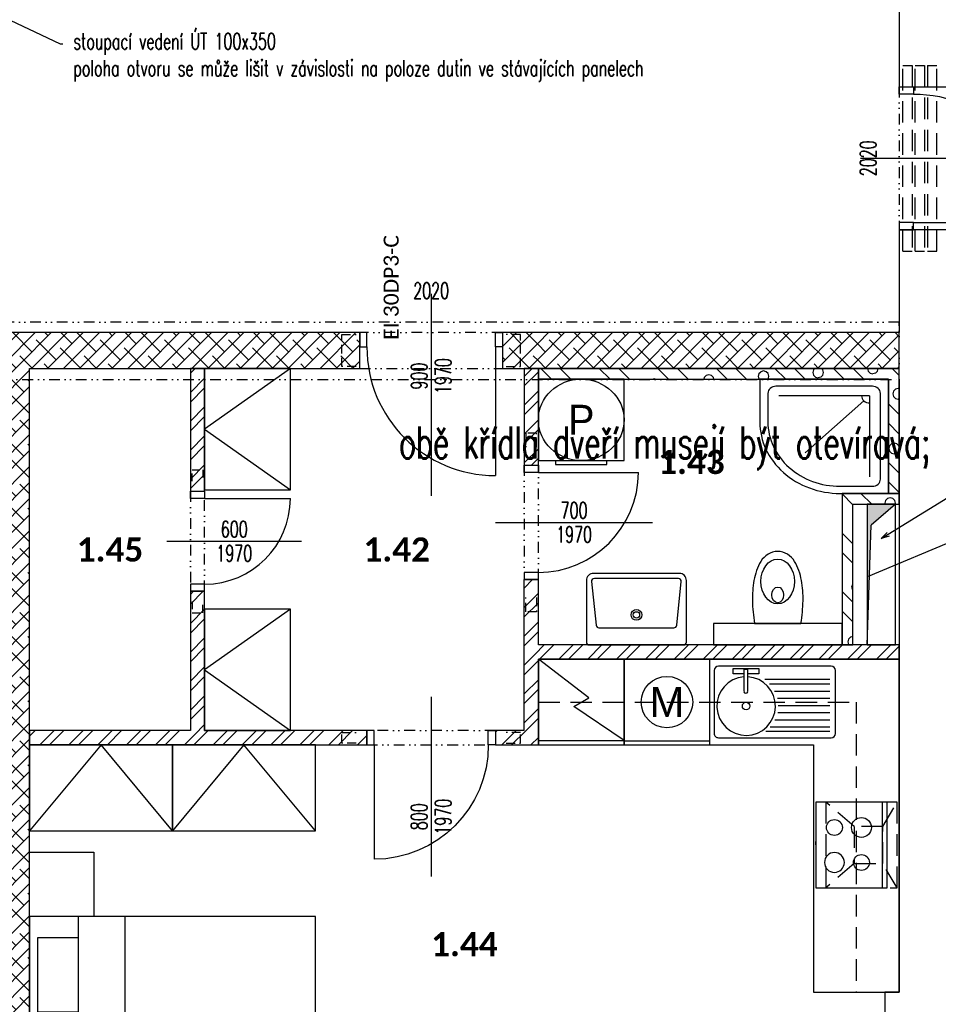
# Model space of a CAD drawing. Header units: millimetres. Extents: x -239306 to 235396, y -2942 to 28189.
# Tile 23 of 37: x 36116 to 42544, y 7165 to 14055. Entities that reach past the tile are written whole.
import ezdxf
from ezdxf import colors
from ezdxf.entities.mleader import LeaderData, LeaderLine
from ezdxf.enums import TextEntityAlignment as Align
from ezdxf.math import Vec2, Vec3

# ---------------------------------------------------------------- set-up
doc = ezdxf.new("R2010")
doc.units = ezdxf.units.MM
doc.header["$LTSCALE"] = 300
doc.linetypes.add('DASHED', pattern=[0.75, 0.5, -0.25])
doc.linetypes.add('DIVIDE2', pattern=[0.625, 0.25, -0.125, 0, -0.125, 0, -0.125])
for name, color, linetype in [('A-Appliance-G', 150, 'Continuous'), ('A-Cabinet-G', 10, 'Continuous'), ('A-Chase-G', 32, 'Continuous'), ('A-Dimline-D', 221, 'Continuous'), ('A-Dimline-D @ 50', 221, 'Continuous'), ('A-Door-G', 150, 'Continuous'), ('A-Furniture-G', 10, 'Continuous'), ('A-Room-T @ 50', 131, 'Continuous'), ('A-SanitaryFixture-G', 140, 'Continuous'), ('A-Wall-Abov', 32, 'DIVIDE2'), ('A-Wall-Blow', 30, 'Continuous'), ('A-Wall-Comp', 22, 'Continuous'), ('A-Wall-G', 50, 'Continuous'), ('A-Wall-Patt', 12, 'Continuous'), ('S-Beam-G', 80, 'Continuous')]:
    doc.layers.add(name, color=color, linetype=linetype)
doc.layers.add('G-Anno-Nplt @ 50', color=13, linetype='Continuous', plot=False)
doc.layers.add('ocel nová', color=7, linetype='Continuous', true_color=0x007af5)
doc.layers.add('Požár popisy', color=7, linetype='Continuous', true_color=0xea2106)
doc.styles.add('Arial', font='arial.ttf')
doc.styles.add('Calibri', font='calibri.ttf')
doc.styles.add('Dim', font='simplex.shx', dxfattribs={"width": 0.65})
doc.styles.add('RoomTag', font='calibrib.ttf')
doc.styles.get("Standard").update_dxf_attribs({"font": 'simplex.shx', "width": 0.65})
doc.dimstyles.new('Anno', dxfattribs={"dimscale": 50, "dimtxt": 2.25, "dimasz": 1.125, "dimexe": 1.125, "dimexo": 1.125, "dimgap": 0.5, "dimtad": 1, "dimdec": 1, "dimrnd": 0.5, "dimzin": 12, "dimdsep": 46, "dimtxsty": 'Dim', "dimblk": 'DOT', "dimcen": 2.25, "dimdle": 1.125, "dimazin": 0, "dimtfac": 1, "dimtdec": 1, "dimtix": 1, "dimtmove": 2, "dimatfit": 2, "dimldrblk": 'DOTSMALL', "dimfxl": 1, "dimtfill": 1, "dimtfillclr": 256, "dimtolj": 1, "dimtzin": 0, "dimarcsym": 0})

# ---------------------------------------------------------------- blocks, each defined once
blk = doc.blocks.new('Dvere-Pozar-PO')
at = {"layer": 'Požár popisy', "style": 'Calibri'}
blk.add_attdef('DoorOBJ:Pozar_001', (-3.258, -0.572), '', height=1.25, dxfattribs=at)
blk = doc.blocks.new('DoorAxis')
at = {"color": 0, "style": 'Dim', "width": 0.65}
for tag, p in [('DoorST:InnerWidth', (-0.75, 0)), ('DoorST:InnerHeight', (0.75, 0))]:
    blk.add_attdef(tag, text='', height=1, rotation=90, dxfattribs=at).set_placement(p, align=Align.MIDDLE_CENTER)
blk = doc.blocks.new('DoorRougHeight')
at = {"width": 0.65}
blk.add_attdef('DoorST:RoughHeight', text='', height=1, dxfattribs=at).set_placement((0, -0.9), align=Align.MIDDLE_CENTER)
blk = doc.blocks.new('AreaLabel1')
at = {"color": 0, "style": 'RoomTag'}
blk.add_attdef('AreaOBJ:Label', text='', height=1.5, dxfattribs=at).set_placement((0, 0), align=Align.MIDDLE_CENTER)
blk = doc.blocks.new('_Open30')
at = {"color": 0, "lineweight": -2}
for p, q in [((-1, 0.268), (0, 0)), ((0, 0), (-1, -0.268)), ((0, 0), (-1, 0))]:
    blk.add_line(p, q, dxfattribs=at)
blk = doc.blocks.new('_Dot')
at = {"color": 0, "linetype": 'ByBlock', "lineweight": -2}
blk.add_line((-0.5, 0), (-1, 0), dxfattribs=at)
at = {"color": 0, "linetype": 'ByBlock', "const_width": 0.5}
blk.add_lwpolyline([(-0.25, 0, 1), (0.25, 0, 1)], format="xyb", close=True, dxfattribs=at)
blk = doc.blocks.new('_DotSmall')
at = {"color": 0, "linetype": 'ByBlock', "const_width": 0.5}
blk.add_lwpolyline([(-0.0625, 0, 1), (0.0625, 0, 1)], format="xyb", close=True, dxfattribs=at)
blk = doc.blocks.new('osa1K')
at = {"color": 0, "linetype": 'ByBlock'}
blk.add_lwpolyline([(0, -250), (0, 850)], dxfattribs=at)
for points in [[(-350, 0), (-350, -0.0001)], [(350, 0), (350, -0.0001)]]:
    blk.add_lwpolyline(points)
blk = doc.blocks.new('SYMBOL_Shower_5_2D')
blk.add_line((0.1906, 0.1906), (0.6464, 0.6464))
for points in [[(0, 1), (0, 0), (1, 0), (1, 0.375, 0.414214), (0.375, 1)], [(0.0625, 0.875), (0.0625, 0.125, 0.414214), (0.125, 0.0625), (0.875, 0.0625, 0.414214), (0.9375, 0.125), (0.9375, 0.375, 0.414214), (0.375, 0.9375), (0.125, 0.9375, 0.414214)]]:
    blk.add_lwpolyline(points, format="xyb", close=True)
for points in [[(0.1464, 0.1464), (0.1464, 0.8536)], [(0.1464, 0.1464), (0.8536, 0.1464)]]:
    blk.add_lwpolyline(points)
blk.add_arc((0.1464, 0.1464), 0.0625, 0, 90)
blk = doc.blocks.new('Mycka2')
at = {"color": 0, "linetype": 'ByBlock', "lineweight": -2}
blk.add_line((0.953, -0.5), (0.953, 0.5), dxfattribs=at)
blk.add_lwpolyline([(1, -0.5), (1, 0.5), (0, 0.5), (0, -0.5)], close=True, dxfattribs=at)
blk.add_circle((0.5, 0), 0.3)
at = {"color": 0, "linetype": 'ByBlock', "style": 'Arial', "flags": 4}
blk.add_attdef('ZNACKA', text='', height=0.35, rotation=90, dxfattribs=at).set_placement((0.5, 0), align=Align.MIDDLE_CENTER)
blk = doc.blocks.new('SYMBOL_Kitchen_Sink_7_2D')
at = {"color": 0, "linetype": 'ByBlock'}
for p, q in [((470, 432.4), (30, 432.4)), ((0, 402.4), (0, -386.2)), ((91.1, -61.3), (91.1, 393.1)), ((123.6, -28.9), (123.6, 393.1)), ((173.6, 7.1), (173.6, 393.1)), ((223.6, 27.8), (223.6, 393.1)), ((273.6, 31.2), (273.6, 393.1)), ((323.6, 30), (323.6, 393.1)), ((373.6, 9.3), (373.6, 393.1)), ((423.6, -23.5), (423.6, 393.1)), ((454.7, -54.5), (454.7, 393.1)), ((500, -386.2), (500, 402.4)), ((16, -102.5), (53.5, -102.5)), ((16, -102.5), (53.5, -102.5)), ((16, -282.5), (16, -102.5)), ((53.5, -102.5), (53.5, -181.1)), ((177.5, -181.1), (22.5, -181.1)), ((22.5, -181.1), (22.5, -209.1)), ((22.5, -209.1), (177.5, -209.1)), ((53.5, -209.1), (53.5, -282.5)), ((53.5, -282.5), (16, -282.5)), ((30, -416.2), (470, -416.2))]:
    blk.add_line(p, q, dxfattribs=at)
blk.add_circle((278.4, -192.5), 26.3, dxfattribs=at)
for centre, radius, start, end in [((30, 402.4), 30, 90, 180), ((470, 402.4), 30, 0, 90), ((278.4, -192.5), 205, 184.62432, 176.81228), ((175, -195.1), 14.2, 280.38886, 79.61114), ((30, -386.2), 30, 180, 270), ((470, -386.2), 30, 270, 0)]:
    blk.add_arc(centre, radius, start, end, dxfattribs=at)
blk = doc.blocks.new('SYMBOL_Kitchen_DeepFreezer_4_2D')
at = {"color": 0, "linetype": 'ByBlock', "lineweight": -2}
blk.add_line((0.95, -0.5), (0.95, 0.5), dxfattribs=at)
blk.add_lwpolyline([(0, -0.5), (1, -0.5), (1, 0.5), (0, 0.5)], close=True, dxfattribs=at)
blk.add_lwpolyline([(0.95, 0.5), (0.55, -0.087), (0.45, 0.087), (0, -0.5)])
blk = doc.blocks.new('M_DFURN_BED_3D DOUBLE WARDROBE_P')
at = {"color": 0, "linetype": 'ByBlock', "lineweight": -2}
blk.add_lwpolyline([(1, 0.5), (0, 0.5), (0, -0.5), (1, -0.5)], close=True, dxfattribs=at)
blk.add_lwpolyline([(1, 0.5), (0, 0), (1, -0.5)], dxfattribs=at)
at = {"layer": 'DEFPOINTS', "color": 0, "linetype": 'ByBlock', "lineweight": -2}
for p in [(0, 0.5), (0, -0.5)]:
    blk.add_point(p, dxfattribs=at)
blk = doc.blocks.new('SYMBOL_Kitchen_ExtractorHood_2D')
at = {"color": 0, "linetype": 'DASHED', "lineweight": -2}
blk.add_lwpolyline([(0, -300), (500, -300), (500, 300), (0, 300)], close=True, dxfattribs=at)
at = {"linetype": 'DASHED'}
for points in [[(0, 300), (100, 130)], [(300, 130), (500, 300)], [(100, -130), (0, -300)], [(300, -130), (500, -300)]]:
    blk.add_lwpolyline(points, dxfattribs=at)
blk.add_lwpolyline([(100, 130), (100, -130), (300, -130), (300, 130), (100, 130)], close=True, dxfattribs=at)
blk = doc.blocks.new('SYMBOL_Kitchen_StoveOven_2D')
at = {"color": 0, "linetype": 'ByBlock', "lineweight": -2}
for p, q in [((0, 0.5), (0, -0.5)), ((1, 0.5), (0, 0.5)), ((0.066, 0.5), (0.066, -0.5)), ((1, -0.5), (1, 0.5)), ((1, 0), (1, -0.042)), ((0, -0.5), (1, -0.5))]:
    blk.add_line(p, q, dxfattribs=at)
for centre, major_axis in [((0.361, 0.204), (0.111, 0)), ((0.361, -0.204), (0.139, 0)), ((0.739, -0.204), (0.111, 0))]:
    blk.add_ellipse(centre, major_axis=major_axis, ratio=0.833333, dxfattribs=at)
blk.add_ellipse((0.739, 0.204), major_axis=(-0.139, 0), ratio=0.833333, start_param=3.141593, end_param=9.424778, dxfattribs=at)
blk = doc.blocks.new('M_DFURN_BED_3D DOUBLE BED_P')
at = {"color": 0, "linetype": 'ByBlock', "lineweight": -2}
blk.add_line((0.1696, 0.5), (0.1696, -0.1712), dxfattribs=at)
for points in [[(0, -0.5), (1, -0.5), (1, 0.5), (0, 0.5)], [(0.1696, -0.1712), (0.4984, -0.1712), (0.4984, -0.5)]]:
    blk.add_lwpolyline(points, close=True, dxfattribs=at)
for points in [[(0.334, -0.1712), (0.334, 0.5)], [(0.1696, 0.3998), (0.0277, 0.3998), (0.0277, 0.0549), (0.1696, 0.0549)], [(0.2153, -0.2178), (0.2153, -0.4019), (0.0277, -0.4019), (0.0277, -0.0221), (0.1696, -0.0221)]]:
    blk.add_lwpolyline(points, dxfattribs=at)
at = {"layer": 'DEFPOINTS', "color": 0, "linetype": 'ByBlock', "lineweight": -2}
for p in [(0, 0.5), (1, 0), (0, -0.5)]:
    blk.add_point(p, dxfattribs=at)
blk = doc.blocks.new('SYMBOL_Closet_3_2D')
blk.add_lwpolyline([(0, 0), (0.45, 0), (0.45, -0.45), (0, -0.45)], close=True)
blk = doc.blocks.new('chasetop1')
blk.add_hatch(color=256).paths.add_polyline_path([(0, 1), (0, 0), (0.1499, 0.8501), (1, 1)])
for p in [(1, 1), (0, 0)]:
    blk.add_line(p, (0.1499, 0.8501))
at = {"color": 0, "linetype": 'ByBlock'}
blk.add_lwpolyline([(0, 0), (1, 0), (1, 1), (0, 1)], close=True, dxfattribs=at)
blk = doc.blocks.new('překlad 225')
at = {"color": 0, "linetype": 'ByBlock', "ltscale": 0.5}
for points in [[(-795, -112.5), (-945, -112.5), (-945, 112.5), (-795, 112.5)], [(795, -112.5), (945, -112.5), (945, 112.5), (795, 112.5)]]:
    blk.add_lwpolyline(points, dxfattribs=at)
blk = doc.blocks.new('překlad 75')
at = {"color": 0, "linetype": 'ByBlock', "ltscale": 0.5}
for points in [[(-795, -37.5), (-945, -37.5), (-945, 37.5), (-795, 37.5)], [(795, -37.5), (945, -37.5), (945, 37.5), (795, 37.5)]]:
    blk.add_lwpolyline(points, dxfattribs=at)
blk = doc.blocks.new('Pracka2')
at = {"color": 0, "linetype": 'ByBlock', "lineweight": -2}
blk.add_lwpolyline([(1, -0.5), (1, 0.5), (0, 0.5), (0, -0.5)], close=True, dxfattribs=at)
blk.add_lwpolyline([(1, -0.3), (1.05, -0.3), (1.05, 0.3), (1, 0.3)], dxfattribs=at)
blk.add_circle((0.5, 0), 0.5)
at = {"color": 0, "linetype": 'ByBlock', "style": 'Arial', "flags": 4}
blk.add_attdef('ZNACKA', text='', height=0.35, rotation=90, dxfattribs=at).set_placement((0.5, 0), align=Align.MIDDLE_CENTER)

msp = doc.modelspace()

# ---------------------------------------------------------------- hatches: boundary and pattern name
at = {"layer": 'A-Wall-Patt', "linetype": 'Continuous', "lineweight": -3}
h = msp.add_hatch(dxfattribs=at)
h.set_pattern_fill('ANSI38', color=254, scale=25, style=0)
h.paths.add_polyline_path([(32685, 11615), (32685, 11865), (30298.8, 11865, -0.537158), (30306.7, 11615)], flags=0)
h.paths.add_polyline_path([(29935, 11615), (30060, 11677.5), (30090, 11662.5, -0.405312), (30141.2, 11865), (27435, 11865), (27435, 11615)], flags=0)
h.paths.add_polyline_path([(48515, 11740), (49415, 11740), (49415, 11775), (48515, 11775)], flags=0)
h = msp.add_hatch(dxfattribs=at)
h.set_pattern_fill('ANSI38', color=254, scale=25, style=0)
h.paths.add_polyline_path([(33935, 11865), (33935, 11615), (35683.3, 11615, -0.537158), (35691.2, 11865)], flags=0)
h.paths.add_polyline_path([(32935, 11615), (32935, 11865), (32685, 11865), (32685, 11615)], flags=0)
h.paths.add_polyline_path([(35935, 11615), (36060, 11677.5), (36185, 11615), (38495, 11615), (38495, 11865), (35848.8, 11865, -0.537158), (35856.7, 11615)], flags=0)
h.paths.add_polyline_path([(39745, 11615), (39745, 11865), (39495, 11865), (39495, 11615)], flags=0)
h = msp.add_hatch(dxfattribs=at)
h.set_pattern_fill('ANSI38', color=254, scale=25, style=0)
h.paths.add_polyline_path([(39745, 11865), (39745, 11615), (42270, 11615), (42270, 11865)], flags=0)
h = msp.add_hatch(dxfattribs=at)
h.set_pattern_fill('ANSI38', color=254, scale=25, style=0)
h.paths.add_polyline_path([(36185, 8980), (35935, 8980), (35935, 5830), (36185, 5830)], flags=0)
h.paths.add_polyline_path([(35935, 8980), (36185, 8980), (36185, 11615), (36060, 11677.5), (35935, 11615)], flags=0)
h = msp.add_hatch(dxfattribs=at)
h.set_pattern_fill('ANSI32', color=254, scale=15, angle=-360, style=0)
h.paths.add_polyline_path([(37310, 10755), (37410, 10755), (37410, 11615), (37310, 11615)], flags=0)
h.paths.add_polyline_path([(37410, 10055), (37310, 10055), (37310, 9080), (37360, 9030), (37410, 9080)], flags=0)
h.paths.add_polyline_path([(37410, 8980), (37360, 9030), (37310, 8980), (37310, 8980), (37410, 8980)], flags=0)
h = msp.add_hatch(dxfattribs=at)
h.set_pattern_fill('ANSI32', color=254, scale=15, style=0)
h.paths.add_polyline_path([(39645, 9080), (39711.7, 9055), (39745, 9080), (39745, 9580), (39720, 9613.3), (39645, 9580)], flags=0)
h.paths.add_polyline_path([(39645, 9580), (39720, 9613.3), (39745, 9680), (39745, 10137.4), (39645, 10137.4)], flags=0)
h.paths.add_polyline_path([(39645, 10937.4), (39745, 10937.4), (39745, 11615), (39645, 11615)], flags=0)
h = msp.add_hatch(dxfattribs=at)
h.set_pattern_fill('POROBETON2', color=254, scale=400, angle=45, style=0, pattern_type=2)
h.set_pattern_definition([(45, (0, 0), (27.4519, 382.3555), [19.4116, -270.3664]), (45, (-51.23, 51.23), (27.4519, 382.3555), [19.4116, -270.3664]), (135, (13.73, 51.23), (-382.3555, -27.4519), [19.4116, -231.5436]), (135, (-37.5, 6e-15), (-382.3555, -27.4519), [19.4116, -231.5436]), (105, (18.75, 32.48), (-177.45203, 177.45176), [19.4116, -560.144]), (165, (1e-14, 64.95), (-382.35558, -27.4521), [19.4116, -560.144]), (255, (-51.23, 51.23), (177.4518, -177.452), [19.4116, -984.408]), (255, (153.68, 256.13), (177.4518, -177.452), [19.4116, -984.408]), (255, (358.58, 461.03), (177.4518, -177.452), [19.4116, -984.408]), (195, (0, 0), (-204.90374, -204.9037), [19.4116, -984.408]), (195, (-177.45, 177.45), (-204.90374, -204.9037), [19.4116, -984.408]), (75, (13.73, 13.73), (-177.4518, 177.452), [19.4116, -984.408]), (75, (218.63, 218.63), (-177.4518, 177.452), [19.4116, -984.408]), (75, (423.53, 423.53), (-177.4518, 177.452), [19.4116, -984.408]), (285, (-56.25, 32.48), (177.45203, -177.45176), [19.4116, -560.144]), (345, (-37.5, 6e-15), (382.35558, 27.4521), [19.4116, -560.144]), (195, (-18.75, 69.98), (-204.90374, -204.9037), [19.4116, -984.408]), (195, (-196.2, 247.43), (-204.90374, -204.9037), [19.4116, -984.408]), (135, (75.16, 75.16), (-487.7464, 77.939), []), (135, (143.47, 143.47), (-487.7464, 77.939), [])])
h.paths.add_polyline_path([(42270, 11615), (39745, 11615), (39745, 11540), (42195, 11540), (42270, 11540)], flags=0)
h = msp.add_hatch(dxfattribs=at)
h.set_pattern_fill('POROBETON2', color=254, scale=400, angle=45, style=0, pattern_type=2)
h.set_pattern_definition([(45, (0, 0), (27.4519, 382.3555), [19.4116, -270.3664]), (45, (-51.23, 51.23), (27.4519, 382.3555), [19.4116, -270.3664]), (135, (13.73, 51.23), (-382.3555, -27.4519), [19.4116, -231.5436]), (135, (-37.5, 0), (-382.3555, -27.4519), [19.4116, -231.5436]), (105, (18.75, 32.48), (-177.45203, 177.45176), [19.4116, -560.144]), (165, (0, 64.95), (-382.35558, -27.4521), [19.4116, -560.144]), (255, (-51.23, 51.23), (177.4518, -177.452), [19.4116, -984.408]), (255, (153.68, 256.13), (177.4518, -177.452), [19.4116, -984.408]), (255, (358.58, 461.03), (177.4518, -177.452), [19.4116, -984.408]), (195, (0, 0), (-204.90374, -204.9037), [19.4116, -984.408]), (195, (-177.45, 177.45), (-204.90374, -204.9037), [19.4116, -984.408]), (75, (13.73, 13.73), (-177.4518, 177.452), [19.4116, -984.408]), (75, (218.63, 218.63), (-177.4518, 177.452), [19.4116, -984.408]), (75, (423.53, 423.53), (-177.4518, 177.452), [19.4116, -984.408]), (285, (-56.25, 32.48), (177.45203, -177.45176), [19.4116, -560.144]), (345, (-37.5, 0), (382.35558, 27.4521), [19.4116, -560.144]), (195, (-18.75, 69.98), (-204.90374, -204.9037), [19.4116, -984.408]), (195, (-196.2, 247.43), (-204.90374, -204.9037), [19.4116, -984.408]), (135, (75.16, 75.16), (-487.7464, 77.939), []), (135, (143.47, 143.47), (-487.7464, 77.939), [])])
h.paths.add_polyline_path([(42195, 10740), (42270, 10740), (42270, 11540), (42195, 11540)], flags=0)
h = msp.add_hatch(dxfattribs=at)
h.set_pattern_fill('POROBETON2', color=254, scale=400, angle=-315, style=0, pattern_type=2)
h.set_pattern_definition([(45, (0, 0), (27.4519, 382.3555), [19.4116, -270.3664]), (45, (-51.23, 51.23), (27.4519, 382.3555), [19.4116, -270.3664]), (135, (13.73, 51.23), (-382.3555, -27.4519), [19.4116, -231.5436]), (135, (-37.5, -4e-15), (-382.3555, -27.4519), [19.4116, -231.5436]), (105, (18.75, 32.48), (-177.45203, 177.45176), [19.4116, -560.144]), (165, (-7e-15, 64.95), (-382.35558, -27.4521), [19.4116, -560.144]), (255, (-51.23, 51.23), (177.4518, -177.452), [19.4116, -984.408]), (255, (153.68, 256.13), (177.4518, -177.452), [19.4116, -984.408]), (255, (358.58, 461.03), (177.4518, -177.452), [19.4116, -984.408]), (195, (0, 0), (-204.90374, -204.9037), [19.4116, -984.408]), (195, (-177.45, 177.45), (-204.90374, -204.9037), [19.4116, -984.408]), (75, (13.73, 13.73), (-177.4518, 177.452), [19.4116, -984.408]), (75, (218.63, 218.63), (-177.4518, 177.452), [19.4116, -984.408]), (75, (423.53, 423.53), (-177.4518, 177.452), [19.4116, -984.408]), (285, (-56.25, 32.48), (177.45203, -177.45176), [19.4116, -560.144]), (345, (-37.5, -4e-15), (382.35558, 27.4521), [19.4116, -560.144]), (195, (-18.75, 69.98), (-204.90374, -204.9037), [19.4116, -984.408]), (195, (-196.2, 247.43), (-204.90374, -204.9037), [19.4116, -984.408]), (135, (75.16, 75.16), (-487.7464, 77.939), []), (135, (143.47, 143.47), (-487.7464, 77.939), [])])
h.paths.add_polyline_path([(41945, 10665), (41870, 10740), (41870, 9680), (41945, 9680)], flags=0)
h = msp.add_hatch(dxfattribs=at)
h.set_pattern_fill('POROBETON2', color=254, scale=400, angle=45, style=0, pattern_type=2)
h.set_pattern_definition([(45, (0, 0), (27.4519, 382.3555), [19.4116, -270.3664]), (45, (-51.23, 51.23), (27.4519, 382.3555), [19.4116, -270.3664]), (135, (13.73, 51.23), (-382.3555, -27.4519), [19.4116, -231.5436]), (135, (-37.5, 0), (-382.3555, -27.4519), [19.4116, -231.5436]), (105, (18.75, 32.48), (-177.45203, 177.45176), [19.4116, -560.144]), (165, (0, 64.95), (-382.35558, -27.4521), [19.4116, -560.144]), (255, (-51.23, 51.23), (177.4518, -177.452), [19.4116, -984.408]), (255, (153.68, 256.13), (177.4518, -177.452), [19.4116, -984.408]), (255, (358.58, 461.03), (177.4518, -177.452), [19.4116, -984.408]), (195, (0, 0), (-204.90374, -204.9037), [19.4116, -984.408]), (195, (-177.45, 177.45), (-204.90374, -204.9037), [19.4116, -984.408]), (75, (13.73, 13.73), (-177.4518, 177.452), [19.4116, -984.408]), (75, (218.63, 218.63), (-177.4518, 177.452), [19.4116, -984.408]), (75, (423.53, 423.53), (-177.4518, 177.452), [19.4116, -984.408]), (285, (-56.25, 32.48), (177.45203, -177.45176), [19.4116, -560.144]), (345, (-37.5, 0), (382.35558, 27.4521), [19.4116, -560.144]), (195, (-18.75, 69.98), (-204.90374, -204.9037), [19.4116, -984.408]), (195, (-196.2, 247.43), (-204.90374, -204.9037), [19.4116, -984.408]), (135, (75.16, 75.16), (-487.7464, 77.939), []), (135, (143.47, 143.47), (-487.7464, 77.939), [])])
h.paths.add_polyline_path([(41870, 10740), (41945, 10665), (42270, 10665), (42270, 10740)], flags=0)
h = msp.add_hatch(dxfattribs=at)
h.set_pattern_fill('ANSI32', color=254, scale=15, style=0)
h.paths.add_polyline_path([(39745, 9680), (39720, 9613.3), (39745, 9580), (41870, 9580), (41870, 9680)], flags=0)
h.paths.add_polyline_path([(41870, 9680), (41870, 9580), (42270, 9580), (42270, 9680)], flags=0)
h = msp.add_hatch(dxfattribs=at)
h.set_pattern_fill('ANSI32', color=254, scale=15, style=0)
h.paths.add_polyline_path([(39745, 9080), (39711.7, 9055), (39745, 8980)], flags=0)
h.paths.add_polyline_path([(37310, 8980), (37360, 9030), (37310, 9080), (36185, 9080), (36185, 8980)], flags=0)
h.paths.add_polyline_path([(37410, 9080), (37360, 9030), (37410, 8980), (38545, 8980), (38545, 9080)], flags=0)
h.paths.add_polyline_path([(39445, 9080), (39445, 8980), (39745, 8980), (39711.7, 9055), (39645, 9080)], flags=0)

# ---------------------------------------------------------------- linework, layer by layer
at = {"layer": 'A-Cabinet-G', "linetype": 'Continuous', "lineweight": -3}
for p, q in [((42270, 9580), (39745, 9580)), ((39745, 9580), (39745, 8980)), ((42270, 7250), (42270, 9580)), ((39745, 8980), (41670, 8980)), ((41670, 8980), (41670, 7250)), ((41670, 7250), (42270, 7250))]:
    msp.add_line(p, q, dxfattribs=at)
at = {"layer": 'A-Cabinet-G', "linetype": 'DASHED', "lineweight": -3}
for p, q in [((39745, 9280), (41970, 9280)), ((41970, 9280), (41970, 7250))]:
    msp.add_line(p, q, dxfattribs=at)
at = {"layer": 'A-Door-G', "linetype": 'Continuous', "lineweight": -3}
for points in [[(42270, 13535), (42270, 13585), (42370, 13585), (42370, 13535)], [(42270, 12635), (42270, 12585), (42370, 12585), (42370, 12635)], [(38545, 11865), (38495, 11865), (38495, 11765), (38545, 11765)], [(39445, 11865), (39495, 11865), (39495, 11765), (39445, 11765)], [(39645, 10887.4), (39645, 10937.4), (39745, 10937.4), (39745, 10887.4)], [(37310, 10705), (37310, 10755), (37410, 10755), (37410, 10705)], [(39645, 10187.4), (39645, 10137.4), (39745, 10137.4), (39745, 10187.4)], [(37310, 10105), (37310, 10055), (37410, 10055), (37410, 10105)], [(38595, 9080), (38545, 9080), (38545, 8980), (38595, 8980)], [(39395, 9080), (39445, 9080), (39445, 8980), (39395, 8980)]]:
    msp.add_lwpolyline(points, close=True, dxfattribs=at)
for points in [[(42370, 12635), (43270, 12635)], [(39445, 11765), (39445, 10865)], [(39745, 10887.4), (40445, 10887.4)], [(37410, 10705), (38010, 10705)], [(38595, 8980), (38595, 8180)]]:
    msp.add_lwpolyline(points, dxfattribs=at)
at = {"layer": 'A-Door-G', "linetype": 'Continuous', "lineweight": -3, "extrusion": (0, 0, -1)}
for centre, radius, start, end in [((-42370, 12635), 900, 90, 180), ((-38595, 8980), 800, 180, 270)]:
    msp.add_arc(centre, radius, start, end, dxfattribs=at)
at = {"layer": 'A-Door-G', "linetype": 'Continuous', "lineweight": -3}
for centre, radius, start, end in [((39445, 11765), 900, 180, 270), ((39745, 10887.4), 700, 270, 0), ((37410, 10705), 600, 270, 0)]:
    msp.add_arc(centre, radius, start, end, dxfattribs=at)
at = {"layer": 'A-SanitaryFixture-G', "linetype": 'Continuous', "lineweight": -3}
for points in [[(41420, 10334.6, 0.246348), (41301.7, 10264.6, 0.092866), (41254.1, 10131, 0.047652), (41242.7, 9988.7, 0.033058), (41257.6, 9830), (41582.4, 9830, 0.033058), (41597.3, 9988.7, 0.047652), (41585.9, 10131, 0.092866), (41538.3, 10264.6, 0.246348)], [(40131.4, 10180, 0.414214), (40081.4, 10130), (40081.4, 9700, 0.414214), (40101.4, 9680), (40761.4, 9680, 0.414214), (40781.4, 9700), (40781.4, 10130, 0.414214), (40731.4, 10180)], [(40137.1, 10145, 0.448655), (40117.2, 10122.7), (40149.2, 9817.5, 0.37818), (40169, 9800), (40693.7, 9800, 0.37818), (40713.5, 9817.5), (40745.5, 10122.7, 0.448655), (40725.6, 10145)]]:
    msp.add_lwpolyline(points, format="xyb", close=True, dxfattribs=at)
for radius in [37.5, 22.5]:
    msp.add_circle((40431.4, 9890), radius, dxfattribs=at)
for centre, major_axis, ratio in [((41420, 10123.8), (0, -156.2), 0.751511), ((41420, 10029.6), (0, -55.3), 0.745622)]:
    msp.add_ellipse(centre, major_axis=major_axis, ratio=ratio, dxfattribs=at)
at = {"layer": 'A-Wall-Abov', "linetype": 'DIVIDE2', "lineweight": -3}
for p, q in [((42270, 13585), (42270, 12585)), ((42270, 11937.4), (9105, 11937.4)), ((42270, 11537.4), (42270, 11937.4)), ((39495, 11865), (38495, 11865)), ((38495, 11615), (39495, 11615)), ((9105, 11537.4), (42270, 11537.4)), ((39645, 10937.4), (39645, 10137.4)), ((39745, 10137.4), (39745, 10937.4)), ((37310, 10755), (37310, 10055)), ((37410, 10055), (37410, 10755)), ((39445, 9080), (38545, 9080)), ((38545, 8980), (39445, 8980))]:
    msp.add_line(p, q, dxfattribs=at)
at = {"layer": 'A-Wall-Blow', "linetype": 'Continuous', "lineweight": -3}
for p, q in [((40970, 9830), (40970, 9680)), ((41870, 9830), (40970, 9830)), ((41870, 9680), (41870, 9830)), ((40970, 9680), (41870, 9680))]:
    msp.add_line(p, q, dxfattribs=at)
at = {"layer": 'A-Wall-Comp', "linetype": 'Continuous', "lineweight": -3}
for p, q in [((42270, 11540), (42270, 11865)), ((42270, 11540), (42270, 11865)), ((37410, 11615), (37310, 11615)), ((37310, 11615), (37410, 11615)), ((39745, 11615), (39645, 11615)), ((39645, 11615), (39745, 11615)), ((39745, 11540), (39745, 11615)), ((39745, 11615), (42270, 11615)), ((42270, 11615), (39745, 11615)), ((39745, 11615), (39745, 11540)), ((42270, 11540), (42270, 10740)), ((42270, 10740), (42270, 11540)), ((42270, 10740), (42195, 10740)), ((42195, 10740), (42270, 10740)), ((42270, 10740), (42270, 10665)), ((42270, 10665), (42270, 10740)), ((41945, 9680), (41870, 9680)), ((41870, 9680), (41945, 9680)), ((42270, 9580), (42270, 9680)), ((36185, 8980), (36185, 9080)), ((36185, 9080), (36185, 8980))]:
    msp.add_line(p, q, dxfattribs=at)
msp.add_lwpolyline([(42270, 9680), (42270, 9580)], dxfattribs=at)
at = {"layer": 'A-Wall-G', "linetype": 'Continuous', "lineweight": -3}
for p, q in [((42270, 14545), (42270, 13990)), ((42270, 13990), (42270, 13585)), ((42270, 13585), (42645, 13585)), ((42645, 12585), (42270, 12585)), ((42270, 12585), (42270, 12180)), ((42270, 12180), (42270, 11865)), ((38495, 11865), (35848.8, 11865)), ((38495, 11615), (38495, 11865)), ((39745, 11865), (39495, 11865)), ((39495, 11865), (39495, 11615)), ((42270, 11865), (39745, 11865)), ((36185, 9080), (36185, 11615)), ((36185, 11615), (37310, 11615)), ((37310, 11615), (37310, 10755)), ((37410, 10755), (37410, 11615)), ((37410, 11615), (38495, 11615)), ((39495, 11615), (39645, 11615)), ((39645, 11615), (39645, 10937.4)), ((39745, 10937.4), (39745, 11540)), ((39745, 11540), (42195, 11540)), ((42195, 11540), (42195, 10740)), ((39645, 10937.4), (39745, 10937.4)), ((37310, 10755), (37410, 10755)), ((41870, 10740), (41870, 9680)), ((42195, 10740), (41870, 10740)), ((41945, 9680), (41945, 10665)), ((41945, 10665), (42270, 10665)), ((42270, 10665), (42270, 9720)), ((39645, 9080), (39645, 10137.4)), ((39745, 10137.4), (39645, 10137.4)), ((39745, 9680), (39745, 10137.4)), ((37410, 10055), (37310, 10055)), ((37310, 10055), (37310, 9080)), ((37410, 9080), (37410, 10055)), ((41870, 9680), (39745, 9680)), ((42270, 9680), (41945, 9680)), ((39745, 9080), (39745, 9580)), ((39745, 9580), (42270, 9580)), ((37310, 9080), (36185, 9080)), ((38545, 9080), (37410, 9080)), ((38545, 8980), (38545, 9080)), ((39445, 9080), (39445, 8980)), ((39645, 9080), (39445, 9080)), ((39745, 8980), (39745, 9080)), ((39745, 9080), (39745, 9080)), ((36185, 5830), (36185, 8980)), ((36185, 8980), (37310, 8980)), ((37310, 8980), (37310, 8980)), ((37310, 8980), (37410, 8980)), ((37410, 8980), (38545, 8980)), ((37410, 8980), (37410, 8980)), ((39445, 8980), (39745, 8980)), ((42270, 7250), (42170, 7250)), ((42170, 7250), (42170, 5830))]:
    msp.add_line(p, q, dxfattribs=at)
for points in [[(42270, 9720), (42270, 9680)], [(42270, 9580), (42270, 7250)]]:
    msp.add_lwpolyline(points, dxfattribs=at)
at = {"layer": 'ocel nová', "linetype": 'DASHED', "lineweight": -3}
for p, q in [((42295, 13735), (42361, 13735)), ((42295, 12435), (42295, 13735)), ((42295, 12435), (42295, 13735)), ((42361, 13735), (42361, 12435)), ((42361, 13735), (42361, 12435)), ((42381.3, 13735), (42447.4, 13735)), ((42381.3, 12435), (42381.3, 13735)), ((42381.3, 12435), (42381.3, 13735)), ((42447.3, 13735), (42447.3, 12435)), ((42447.4, 13735), (42447.4, 12435)), ((42467.7, 13735), (42533.7, 13735)), ((42467.7, 13735), (42467.7, 12435)), ((42467.7, 13735), (42467.7, 12435)), ((42533.7, 12435), (42533.7, 13735)), ((42533.7, 12435), (42533.7, 13735)), ((42295, 12435), (42361, 12435)), ((42381.3, 12435), (42447.4, 12435)), ((42467.7, 12435), (42533.7, 12435))]:
    msp.add_line(p, q, dxfattribs=at)

# ---------------------------------------------------------------- block references
at = {"layer": 'A-Appliance-G', "linetype": 'Continuous', "lineweight": -3}
ref = msp.add_blockref('Pracka2', (40045, 11540), dxfattribs=dict(at, xscale=570, yscale=600, zscale=870, rotation=270))
ref.add_attrib('ZNACKA', 'P', dxfattribs={"layer": '0', "color": 0, "linetype": 'ByBlock', "height": 210, "style": 'Arial', "width": 0.95}).set_placement((40045, 11255), align=Align.MIDDLE_CENTER)
at = {"layer": 'A-Appliance-G', "linetype": 'Continuous', "lineweight": -3, "yscale": 600}
for name, p, xscale, zscale, rotation in [('SYMBOL_Kitchen_DeepFreezer_4_2D', (40045, 9580), 600, 1850, 270), ('SYMBOL_Kitchen_StoveOven_2D', (42186.3, 8280, 530), 500, 930, 180)]:
    msp.add_blockref(name, p, dxfattribs=dict(at, xscale=xscale, zscale=zscale, rotation=rotation))
at = {"layer": 'A-Appliance-G', "linetype": 'Continuous', "lineweight": -3}
ref = msp.add_blockref('Mycka2', (40645, 9580), dxfattribs=dict(at, xscale=600, yscale=600, zscale=870, rotation=270))
ref.add_attrib('ZNACKA', 'M', dxfattribs={"layer": '0', "color": 0, "linetype": 'ByBlock', "height": 210, "style": 'Arial'}).set_placement((40645, 9280), align=Align.MIDDLE_CENTER)
at = {"layer": 'A-Appliance-G', "linetype": 'Continuous', "lineweight": -3, "rotation": 180}
msp.add_blockref('SYMBOL_Kitchen_ExtractorHood_2D', (42256.1, 8280, 530), dxfattribs=at)
at = {"layer": 'A-Chase-G', "linetype": 'Continuous', "lineweight": -3, "xscale": 200, "yscale": 985, "zscale": 270}
msp.add_blockref('chasetop1', (42045, 9680), dxfattribs=at)
at = {"layer": 'A-Dimline-D @ 50', "linetype": 'Continuous', "lineweight": -3, "xscale": 112.5, "yscale": 112.5, "zscale": 112.5}
for name, p, rotation, values in [('DoorRougHeight', (41951.2, 13085), 90, {'DoorST:RoughHeight': '2020'}), ('DoorAxis', (39995, 10537.4), 270, {'DoorST:InnerWidth': '700', 'DoorST:InnerHeight': '1970'}), ('DoorAxis', (37617.1, 10405), 270, {'DoorST:InnerWidth': '600', 'DoorST:InnerHeight': '1970'})]:
    msp.add_blockref(name, p, dxfattribs=dict(at, rotation=rotation)).add_auto_attribs(values)
for name, p, values in [('DoorRougHeight', (38995, 12260.1), {'DoorST:RoughHeight': '2020'}), ('DoorAxis', (38995, 11561.1), {'DoorST:InnerWidth': '900', 'DoorST:InnerHeight': '1970'}), ('DoorAxis', (38995, 8477.6), {'DoorST:InnerWidth': '800', 'DoorST:InnerHeight': '1970'})]:
    msp.add_blockref(name, p, dxfattribs=at).add_auto_attribs(values)
at = {"layer": 'A-Door-G', "linetype": 'Continuous', "lineweight": -3, "extrusion": (0, 0, -1), "zscale": -1}
for p, xscale, yscale, rotation in [((-42320, 13085), 1.285714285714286, 1.285714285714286, 90), ((-38995, 9030), 1.142857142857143, 1.142857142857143, 180)]:
    msp.add_blockref('osa1K', p, dxfattribs=dict(at, xscale=xscale, yscale=yscale, rotation=rotation))
at = {"layer": 'A-Door-G', "linetype": 'Continuous', "lineweight": -3}
for p, xscale, yscale, rotation in [((38995, 11815), 1.285714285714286, 1.285714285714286, 180), ((37360, 10405), 0.8571428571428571, 0.8571428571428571, 270)]:
    msp.add_blockref('osa1K', p, dxfattribs=dict(at, xscale=xscale, yscale=yscale, rotation=rotation))
at = {"layer": 'A-Door-G', "linetype": 'Continuous', "lineweight": -3, "rotation": 270}
msp.add_blockref('osa1K', (39695, 10537.4), dxfattribs=at)
at = {"layer": 'A-Furniture-G', "linetype": 'Continuous', "lineweight": -3}
for name, p, xscale, yscale, zscale in [('M_DFURN_BED_3D DOUBLE WARDROBE_P', (37410, 11190), 600, 850, 2175), ('M_DFURN_BED_3D DOUBLE WARDROBE_P', (37410, 9505), 600, 850, 2175), ('SYMBOL_Closet_3_2D', (36185, 8230), 1000, 1000, 1000), ('M_DFURN_BED_3D DOUBLE BED_P', (36185, 7030), 2000, 1500, 550)]:
    msp.add_blockref(name, p, dxfattribs=dict(at, xscale=xscale, yscale=yscale, zscale=zscale))
at = {"layer": 'A-Furniture-G', "linetype": 'Continuous', "lineweight": -3, "xscale": 600, "yscale": 1000, "zscale": 2175, "rotation": 270}
for p in [(36685, 8980), (37685, 8980)]:
    msp.add_blockref('M_DFURN_BED_3D DOUBLE WARDROBE_P', p, dxfattribs=at)
at = {"layer": 'A-Room-T @ 50', "linetype": 'Continuous', "lineweight": -3, "xscale": 112.5, "yscale": 112.5, "zscale": 112.5}
for p, values in [((40816.3, 10960.3), {'AreaOBJ:Label': '1.43'}), ((36747.5, 10347.5), {'AreaOBJ:Label': '1.45'}), ((38753.7, 10347.5), {'AreaOBJ:Label': '1.42'}), ((39227.5, 7585.7), {'AreaOBJ:Label': '1.44'})]:
    msp.add_blockref('AreaLabel1', p, dxfattribs=at).add_auto_attribs(values)
at = {"layer": 'A-SanitaryFixture-G', "linetype": 'Continuous', "lineweight": -3, "xscale": 900, "yscale": 800, "zscale": 900, "rotation": 180}
msp.add_blockref('SYMBOL_Shower_5_2D', (42195, 11540), dxfattribs=at)
at = {"layer": 'A-SanitaryFixture-G', "linetype": 'Continuous', "lineweight": -3, "rotation": 270}
msp.add_blockref('SYMBOL_Kitchen_Sink_7_2D', (41391.4, 9530.3, 875), dxfattribs=at)
at = {"layer": 'G-Anno-Nplt @ 50', "linetype": 'Continuous', "lineweight": -3}
ref = msp.add_blockref('Dvere-Pozar-PO', (38715.3, 12189.5), dxfattribs=dict(at, xscale=84.375, yscale=84.375, zscale=84.375, rotation=90))
ref.add_attrib('DoorOBJ:Pozar_001', 'EI 30DP3-C', (38767.8, 11814.5), dxfattribs={"layer": 'Požár popisy', "height": 105.47, "rotation": 90, "style": 'Calibri'})
at = {"layer": 'S-Beam-G', "linetype": 'DASHED', "lineweight": -3, "ltscale": 0.5}
for name, p, xscale in [('překlad 225', (38995, 11740, 2145), 0.6613756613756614), ('překlad 75', (38995, 9030, 2145), 0.6613756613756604)]:
    msp.add_blockref(name, p, dxfattribs=dict(at, xscale=xscale))
for p, xscale, rotation in [((39695, 10537.4, 2145), 0.6613756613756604, 90), ((37360, 10405, 2145), 0.5291005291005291, 270)]:
    msp.add_blockref('překlad 75', p, dxfattribs=dict(at, xscale=xscale, rotation=rotation))

# ---------------------------------------------------------------- leaders
at = {"layer": 'A-Dimline-D'}
msp.add_leader([(42056.3, 10161.1), (42869.2, 10502), (42942.1, 10502)], dimstyle='Anno', override={"dimscale": 0}, dxfattribs=at)
ml = msp.add_multileader_mtext('Standard', dxfattribs=at)
ml.set_content('stoupací vedení ÚT 100x350\\Ppoloha otvoru se může lišit v závislosti na poloze dutin ve stávajících panelech', color=256)
ml.set_leader_properties()
ml.set_arrow_properties(name='OPEN30')
ml.build(insert=Vec2(0, 0))
ml.multileader.update_dxf_attribs({"dogleg_length": 0.36, "arrow_head_size": 56.2, "scale": 50})
ctx = ml.context
ctx.base_point, ctx.scale, ctx.char_height, ctx.arrow_head_size, ctx.landing_gap_size, ctx.plane_origin = Vec3(36416.7, 13885), 50, 112.5, 56.2, 75, Vec3(35678.9, 14225.8)
notes = []
notes.append((ctx, [(0, (1, 1, 0), (36398.7, 13885), (1, 0), 18, [(0, [(35678.9, 14225.8)], 0, [])])]))
ctx.mtext.insert, ctx.mtext.width, ctx.mtext.flow_direction = Vec3(36491.7, 13960), 2319.562, 5
ml = msp.add_multileader_mtext('Standard', dxfattribs=at)
ml.set_content('stoupací vedení ÚT 100x350\\Ppoloha otvoru se může lišit v závislosti na poloze dutin ve stávajících panelech', color=256)
ml.set_leader_properties()
ml.set_arrow_properties(name='OPEN30')
ml.build(insert=Vec2(0, 0))
ml.multileader.update_dxf_attribs({"dogleg_length": 0.36, "arrow_head_size": 56.2, "scale": 50})
ctx = ml.context
ctx.base_point, ctx.scale, ctx.char_height, ctx.arrow_head_size, ctx.landing_gap_size, ctx.plane_origin = Vec3(17687.8, 13874), 50, 112.5, 56.2, 75, Vec3(17649.9, 14150)
notes.append((ctx, [(0, (1, 1, 0), (17669.8, 13874), (1, 0), 18, [(0, [(17649.9, 14150)], 0, [])])]))
ctx.mtext.insert, ctx.mtext.width, ctx.mtext.flow_direction = Vec3(17762.8, 13949), 2319.562, 5
ml = msp.add_multileader_mtext('Standard', dxfattribs=at)
ml.set_content('ocelové sloupy a průvlaky obalit rabicovým pletivem a omítnout\\Ptl. stěny sloupu cca 10 mm', color=(178, 88, 156))
ml.set_leader_properties()
ml.set_arrow_properties(name='OPEN30')
ml.build(insert=Vec2(0, 0))
ml.multileader.update_dxf_attribs({"dogleg_length": 0.36, "arrow_head_size": 112.5, "scale": 100})
ctx = ml.context
ctx.base_point, ctx.scale, ctx.char_height, ctx.arrow_head_size, ctx.landing_gap_size, ctx.plane_origin = Vec3(16448, 13273.5), 100, 225, 112.5, 150, Vec3(15005.3, 11890)
notes.append((ctx, [(0, (1, 1, 0), (16412, 13273.5), (1, 0), 36, [(2, [(19525.3, 11830), (24014.3, 11755.7)], 0, []), (0, [(14952.4, 11733.7)], 0, [])])]))
ctx.mtext.insert, ctx.mtext.width, ctx.mtext.flow_direction = Vec3(16598, 13386), 2187.984, 5
ml = msp.add_multileader_mtext('Standard', dxfattribs=at)
ml.set_content('obě křídla dveří musejí být otevíravá; křídlo nesmí být zajištěno', color=(178, 88, 156))
ml.set_leader_properties()
ml.set_arrow_properties(name='OPEN30')
ml.build(insert=Vec2(0, 0))
ml.multileader.update_dxf_attribs({"dogleg_length": 0.36, "arrow_head_size": 112.5, "scale": 100})
ctx = ml.context
ctx.base_point, ctx.scale, ctx.char_height, ctx.arrow_head_size, ctx.landing_gap_size, ctx.plane_origin = Vec3(42604.3, 11058.8), 100, 225, 112.5, 150, Vec3(49838.7, 11712.9)
ctx.text_align_type = 2
notes.append((ctx, [(0, (1, 1, 0), (45343, 11058.8), (-1, 0), 36, [(0, [(45022.5, 9068.6)], 0, [])])]))
ctx.mtext.insert, ctx.mtext.width, ctx.mtext.alignment, ctx.mtext.flow_direction = Vec3(45157, 11208.8), 2426.062, 3, 5
ml = msp.add_multileader_mtext('Standard', dxfattribs=at)
ml.set_content('kopoflex %%C 50 mm od FVE na střeše pravého křídla', color=256)
ml.set_leader_properties()
ml.set_arrow_properties(name='OPEN30')
ml.build(insert=Vec2(0, 0))
ml.multileader.update_dxf_attribs({"dogleg_length": 0.36, "arrow_head_size": 56.2, "scale": 50})
ctx = ml.context
ctx.base_point, ctx.scale, ctx.char_height, ctx.arrow_head_size, ctx.landing_gap_size, ctx.plane_origin = Vec3(42869.6, 10861.7), 50, 112.5, 56.2, 75, Vec3(46479.3, 10603.6)
notes.append((ctx, [(1, (1, 1, 0), (42851.6, 10861.7), (1, 0), 18, [(0, [(42145, 10425)], 0, [])])]))
ctx.mtext.insert, ctx.mtext.width, ctx.mtext.flow_direction = Vec3(42944.6, 10936.7), 1543.205, 5
for ctx, leaders in notes:
    for number, flags, end, landing, length, lines in leaders:
        leader = LeaderData()
        leader.index, (leader.has_last_leader_line, leader.has_dogleg_vector, leader.attachment_direction) = number, flags
        leader.last_leader_point, leader.dogleg_vector, leader.dogleg_length = Vec3(end), Vec3(landing), length
        for number, points, colour, breaks in lines:
            line = LeaderLine()
            line.index, line.vertices, line.color, line.breaks = number, Vec3.list(points), colors.encode_raw_color(colour), breaks
            leader.lines.append(line)
        ctx.leaders.append(leader)

doc.saveas('drawing.dxf')
